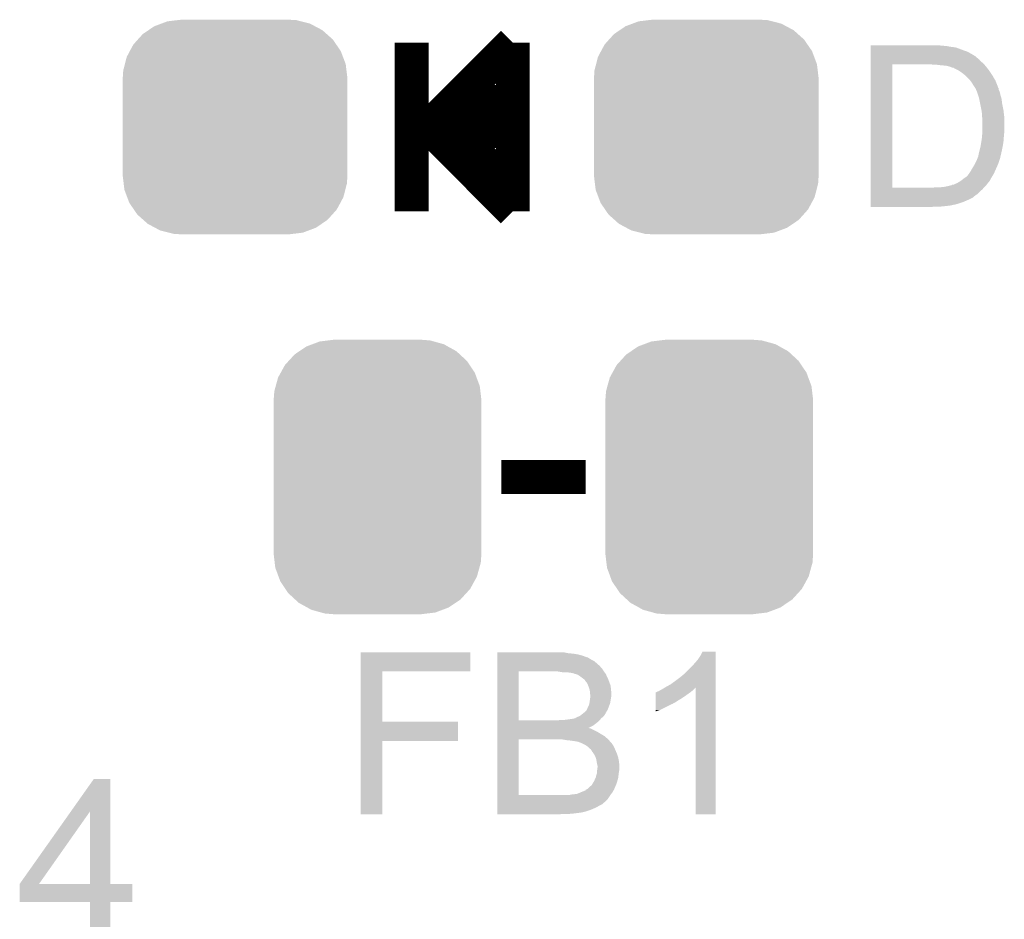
# Model space of a CAD drawing. Extents: x -0.05 to 0.95, y -0.15 to 2.1.
# Tile 22 of 51: x 0.45 to 0.69, y 0.76 to 0.97. Entities that reach past the tile are written whole.
import ezdxf

# ---------------------------------------------------------------- set-up
doc = ezdxf.new("R2010")
doc.units = 0
doc.layers.get('0').update_dxf_attribs({"linetype": 'CONTINUOUS'})
doc.layers.add('LTE_IOT_13_CLICK_V101A_GTO', color=11, linetype='CONTINUOUS')
doc.layers.add('LTE_IOT_13_CLICK_V101A_GTS', color=8, linetype='CONTINUOUS')

# ---------------------------------------------------------------- blocks, each defined once
blk = doc.blocks.new('CUSTOM_176')
for points in [[(-0.02055, 0.02296), (-0.01916, 0.0239), (0.02072, 0.02296), (0.01895, 0.0239)], [(-0.01916, 0.0239), (-0.0175, 0.02452), (0.01895, 0.0239), (0.01779, 0.02452)], [(-0.0175, 0.02452), (-0.01605, 0.02506), (0.01779, 0.02452), (0.01565, 0.02506)], [(-0.01605, 0.02506), (-0.01371, 0.02534), (0.01565, 0.02506), (0.01457, 0.02534)], [(-0.01371, 0.02534), (-0.01275, 0.02545), (0.01457, 0.02534), (0.01275, 0.02545)], [(-0.02307, 0.02075), (-0.02191, 0.02203), (0.0232, 0.02075), (0.02176, 0.02203)], [(-0.02191, 0.02203), (-0.02055, 0.02296), (0.02176, 0.02203), (0.02072, 0.02296)], [(-0.02497, 0.01801), (-0.02413, 0.01956), (0.02508, 0.01801), (0.02401, 0.01956)], [(-0.02413, 0.01956), (-0.02307, 0.02075), (0.02401, 0.01956), (0.0232, 0.02075)], [(-0.02615, 0.0149), (-0.0257, 0.01663), (0.02625, 0.0149), (0.0256, 0.01663)], [(-0.0257, 0.01663), (-0.02497, 0.01801), (0.0256, 0.01663), (0.02508, 0.01801)], [(-0.02653, 0.01342), (-0.02615, 0.0149), (0.02643, 0.01342), (0.02625, 0.0149)], [(-0.02665, 0.0116), (-0.02653, 0.01342), (0.02665, 0.0116), (0.02643, 0.01342)], [(-0.02665, -0.0116), (-0.02665, 0.0116), (0.02665, -0.0116), (0.02665, 0.0116)], [(-0.02643, -0.01342), (-0.02665, -0.0116), (0.02653, -0.01342), (0.02665, -0.0116)], [(-0.02625, -0.0149), (-0.02643, -0.01342), (0.02615, -0.0149), (0.02653, -0.01342)], [(-0.0256, -0.01663), (-0.02625, -0.0149), (0.0257, -0.01663), (0.02615, -0.0149)], [(-0.02508, -0.01801), (-0.0256, -0.01663), (0.02497, -0.01801), (0.0257, -0.01663)], [(-0.02401, -0.01956), (-0.02508, -0.01801), (0.02413, -0.01956), (0.02497, -0.01801)], [(-0.0232, -0.02075), (-0.02401, -0.01956), (0.02307, -0.02075), (0.02413, -0.01956)], [(-0.02176, -0.02203), (-0.0232, -0.02075), (0.02191, -0.02203), (0.02307, -0.02075)], [(-0.02072, -0.02296), (-0.02176, -0.02203), (0.02055, -0.02296), (0.02191, -0.02203)], [(-0.01895, -0.0239), (-0.02072, -0.02296), (0.01916, -0.0239), (0.02055, -0.02296)], [(-0.01779, -0.02452), (-0.01895, -0.0239), (0.0175, -0.02452), (0.01916, -0.0239)], [(-0.01565, -0.02506), (-0.01779, -0.02452), (0.01605, -0.02506), (0.0175, -0.02452)], [(-0.01457, -0.02534), (-0.01565, -0.02506), (0.01371, -0.02534), (0.01605, -0.02506)], [(-0.01275, -0.02545), (-0.01457, -0.02534), (0.01275, -0.02545), (0.01371, -0.02534)]]:
    blk.add_solid(points)
blk = doc.blocks.new('CUSTOM_193')
for points in [[(-0.01854, 0.02983), (-0.01688, 0.03095), (0.01871, 0.02983), (0.01668, 0.03095)], [(-0.01688, 0.03095), (-0.01548, 0.03148), (0.01668, 0.03095), (0.01575, 0.03148)], [(-0.01548, 0.03148), (-0.01371, 0.03214), (0.01575, 0.03148), (0.01336, 0.03214)], [(-0.01371, 0.03214), (-0.01173, 0.03238), (0.01336, 0.03214), (0.01249, 0.03238)], [(-0.01173, 0.03238), (-0.01035, 0.03255), (0.01249, 0.03238), (0.01035, 0.03255)], [(-0.02107, 0.02754), (-0.01968, 0.02906), (0.02119, 0.02754), (0.01954, 0.02906)], [(-0.01968, 0.02906), (-0.01854, 0.02983), (0.01954, 0.02906), (0.01871, 0.02983)], [(-0.02297, 0.02473), (-0.02196, 0.02656), (0.02308, 0.02473), (0.02185, 0.02656)], [(-0.02196, 0.02656), (-0.02107, 0.02754), (0.02185, 0.02656), (0.02119, 0.02754)], [(-0.02416, 0.02156), (-0.02359, 0.0236), (0.02425, 0.02156), (0.02349, 0.0236)], [(-0.02359, 0.0236), (-0.02297, 0.02473), (0.02349, 0.0236), (0.02308, 0.02473)], [(-0.02449, 0.02034), (-0.02416, 0.02156), (0.0244, 0.02034), (0.02425, 0.02156)], [(-0.02465, 0.0182), (-0.02449, 0.02034), (0.02465, 0.0182), (0.0244, 0.02034)], [(-0.02465, -0.0182), (-0.02465, 0.0182), (0.02465, -0.0182), (0.02465, 0.0182)], [(-0.0244, -0.02034), (-0.02465, -0.0182), (0.02449, -0.02034), (0.02465, -0.0182)], [(-0.02425, -0.02156), (-0.0244, -0.02034), (0.02415, -0.02156), (0.02449, -0.02034)], [(-0.02349, -0.0236), (-0.02425, -0.02156), (0.02359, -0.0236), (0.02415, -0.02156)], [(-0.02308, -0.02473), (-0.02349, -0.0236), (0.02297, -0.02473), (0.02359, -0.0236)], [(-0.02185, -0.02656), (-0.02308, -0.02473), (0.02196, -0.02656), (0.02297, -0.02473)], [(-0.02119, -0.02754), (-0.02185, -0.02656), (0.02107, -0.02754), (0.02196, -0.02656)], [(-0.01954, -0.02906), (-0.02119, -0.02754), (0.01968, -0.02906), (0.02107, -0.02754)], [(-0.01871, -0.02983), (-0.01954, -0.02906), (0.01854, -0.02983), (0.01968, -0.02906)], [(-0.01668, -0.03095), (-0.01871, -0.02983), (0.01688, -0.03095), (0.01854, -0.02983)], [(-0.01575, -0.03148), (-0.01668, -0.03095), (0.01548, -0.03148), (0.01688, -0.03095)], [(-0.01336, -0.03214), (-0.01575, -0.03148), (0.01371, -0.03214), (0.01548, -0.03148)], [(-0.01249, -0.03238), (-0.01336, -0.03214), (0.01173, -0.03238), (0.01371, -0.03214)], [(-0.01035, -0.03255), (-0.01249, -0.03238), (0.01035, -0.03255), (0.01173, -0.03238)]]:
    blk.add_solid(points)

msp = doc.modelspace()

# ---------------------------------------------------------------- linework, layer by layer
at = {"layer": 'LTE_IOT_13_CLICK_V101A_GTO', "const_width": 0.008}
for points in [[(0.5461, 0.925), (0.5461, 0.965)], [(0.5501, 0.945), (0.5701, 0.965)], [(0.5551, 0.95), (0.5701, 0.965)], [(0.5701, 0.925), (0.5701, 0.965)], [(0.5551, 0.945), (0.5651, 0.955)], [(0.5651, 0.94), (0.5651, 0.955)], [(0.5501, 0.945), (0.5701, 0.925)], [(0.5551, 0.945), (0.5701, 0.93)], [(0.5564, 0.9437), (0.5614, 0.9437)], [(0.5614, 0.9437), (0.5651, 0.94)], [(0.5674, 0.862), (0.5874, 0.862)]]:
    msp.add_lwpolyline(points, dxfattribs=at)
at = {"layer": 'LTE_IOT_13_CLICK_V101A_GTO'}
for points in [[(0.655, 0.9642), (0.655, 0.9644), (0.673, 0.9642), (0.6708, 0.9644)], [(0.655, 0.964), (0.655, 0.9642), (0.6741, 0.964), (0.673, 0.9642)], [(0.655, 0.9639), (0.655, 0.964), (0.675, 0.9639), (0.6741, 0.964)], [(0.655, 0.9638), (0.655, 0.9639), (0.6752, 0.9638), (0.6751, 0.9639)], [(0.655, 0.9639), (0.655, 0.9639), (0.6751, 0.9639), (0.675, 0.9639)], [(0.655, 0.9637), (0.655, 0.9638), (0.6756, 0.9637), (0.6754, 0.9638)], [(0.655, 0.9638), (0.655, 0.9638), (0.6754, 0.9638), (0.6752, 0.9638)], [(0.655, 0.9635), (0.655, 0.9637), (0.6762, 0.9635), (0.6756, 0.9637)], [(0.655, 0.9632), (0.655, 0.9635), (0.677, 0.9632), (0.6762, 0.9635)], [(0.655, 0.9629), (0.655, 0.9632), (0.6779, 0.9629), (0.677, 0.9632)], [(0.655, 0.9624), (0.655, 0.9629), (0.6788, 0.9624), (0.6779, 0.9629)], [(0.655, 0.9618), (0.655, 0.9624), (0.6798, 0.9618), (0.6788, 0.9624)], [(0.655, 0.9611), (0.655, 0.9618), (0.6806, 0.9611), (0.6798, 0.9618)], [(0.655, 0.961), (0.655, 0.9611), (0.6807, 0.961), (0.6806, 0.9611)], [(0.655, 0.9608), (0.655, 0.961), (0.6809, 0.9608), (0.6808, 0.961)], [(0.655, 0.961), (0.655, 0.961), (0.6808, 0.961), (0.6807, 0.961)], [(0.655, 0.9606), (0.655, 0.9608), (0.6811, 0.9606), (0.6809, 0.9608)], [(0.655, 0.9601), (0.655, 0.9606), (0.6817, 0.9601), (0.6811, 0.9606)], [(0.655, 0.9599), (0.655, 0.9601), (0.68188, 0.9599), (0.6817, 0.9601)], [(0.655, 0.9306), (0.655, 0.9599), (0.6601, 0.9306), (0.6601, 0.9599)], [(0.6697, 0.9598), (0.669, 0.9599), (0.68196, 0.9598), (0.68188, 0.9599)], [(0.6711, 0.9597), (0.6704, 0.9598), (0.68205, 0.9597), (0.68196, 0.9598)], [(0.6722, 0.9596), (0.6711, 0.9597), (0.68214, 0.9596), (0.68205, 0.9597)], [(0.6731, 0.9595), (0.6722, 0.9596), (0.68223, 0.9595), (0.68214, 0.9596)], [(0.6738, 0.9593), (0.6731, 0.9595), (0.6824, 0.9593), (0.68223, 0.9595)], [(0.6743, 0.9591), (0.6738, 0.9593), (0.68256, 0.9591), (0.6824, 0.9593)], [(0.6747, 0.959), (0.6746, 0.9591), (0.68263, 0.959), (0.68256, 0.9591)], [(0.6757, 0.9585), (0.6747, 0.959), (0.68302, 0.9585), (0.68263, 0.959)], [(0.67585, 0.9584), (0.6757, 0.9585), (0.6831, 0.9584), (0.68302, 0.9585)], [(0.6766, 0.9579), (0.67585, 0.9584), (0.68343, 0.9579), (0.6831, 0.9584)], [(0.6775, 0.9572), (0.6766, 0.9579), (0.6839, 0.9572), (0.68343, 0.9579)], [(0.6782, 0.9565), (0.6775, 0.9572), (0.68431, 0.9565), (0.6839, 0.9572)], [(0.67863, 0.956), (0.6782, 0.9565), (0.6846, 0.956), (0.68431, 0.9565)], [(0.6788, 0.9558), (0.67863, 0.956), (0.68468, 0.9558), (0.6846, 0.956)], [(0.6792, 0.9552), (0.6788, 0.9558), (0.68492, 0.9552), (0.68468, 0.9558)], [(0.6793, 0.955), (0.6792, 0.9552), (0.685, 0.955), (0.68492, 0.9552)], [(0.6794, 0.9549), (0.6793, 0.955), (0.68504, 0.9549), (0.685, 0.955)], [(0.6795, 0.9547), (0.6794, 0.9549), (0.68512, 0.9547), (0.68504, 0.9549)], [(0.67963, 0.9545), (0.6795, 0.9547), (0.6852, 0.9545), (0.68512, 0.9547)], [(0.6797, 0.9544), (0.67963, 0.9545), (0.6852, 0.9544), (0.6852, 0.9545)], [(0.6799, 0.9541), (0.6797, 0.9544), (0.6854, 0.9541), (0.6852, 0.9544)], [(0.68003, 0.9538), (0.6799, 0.9541), (0.6854, 0.9538), (0.6854, 0.9541)], [(0.6802, 0.9534), (0.68003, 0.9538), (0.6856, 0.9534), (0.6854, 0.9538)], [(0.68033, 0.953), (0.6802, 0.9534), (0.6857, 0.953), (0.6856, 0.9534)], [(0.6805, 0.9525), (0.68033, 0.953), (0.6858, 0.9525), (0.6857, 0.953)], [(0.6807, 0.9519), (0.6805, 0.9525), (0.686, 0.9519), (0.6858, 0.9525)], [(0.68082, 0.9513), (0.6807, 0.9519), (0.6861, 0.9513), (0.686, 0.9519)], [(0.68098, 0.9505), (0.68082, 0.9513), (0.6862, 0.9505), (0.6861, 0.9513)], [(0.68128, 0.949), (0.68098, 0.9505), (0.6865, 0.949), (0.6862, 0.9505)], [(0.6813, 0.9489), (0.68128, 0.949), (0.68651, 0.9489), (0.6865, 0.949)], [(0.6814, 0.9482), (0.6813, 0.9489), (0.68659, 0.9482), (0.68651, 0.9489)], [(0.6814, 0.9475), (0.6814, 0.9482), (0.68668, 0.9475), (0.68659, 0.9482)], [(0.68144, 0.9473), (0.6814, 0.9475), (0.6867, 0.9473), (0.68668, 0.9475)], [(0.6815, 0.947), (0.68144, 0.9473), (0.6867, 0.947), (0.6867, 0.9473)], [(0.6815, 0.9439), (0.6815, 0.947), (0.6867, 0.9439), (0.6867, 0.947)], [(0.68142, 0.9428), (0.68149, 0.9438), (0.6866, 0.9428), (0.6867, 0.9438)], [(0.68149, 0.9438), (0.6815, 0.9439), (0.6867, 0.9438), (0.6867, 0.9439)], [(0.6812, 0.9412), (0.68125, 0.9415), (0.68645, 0.9412), (0.6865, 0.9415)], [(0.68125, 0.9415), (0.6814, 0.9425), (0.6865, 0.9415), (0.68658, 0.9425)], [(0.6814, 0.9425), (0.68142, 0.9428), (0.68658, 0.9425), (0.6866, 0.9428)], [(0.6807, 0.9389), (0.681, 0.9401), (0.686, 0.9389), (0.68626, 0.9401)], [(0.681, 0.9401), (0.68104, 0.9403), (0.68626, 0.9401), (0.6863, 0.9403)], [(0.68104, 0.9403), (0.6812, 0.9412), (0.6863, 0.9403), (0.68645, 0.9412)], [(0.6798, 0.9364), (0.6801, 0.937), (0.6853, 0.9364), (0.6855, 0.937)], [(0.6801, 0.937), (0.68022, 0.9373), (0.6855, 0.937), (0.6856, 0.9373)], [(0.68022, 0.9373), (0.68026, 0.9374), (0.6856, 0.9373), (0.6856, 0.9374)], [(0.68026, 0.9374), (0.6803, 0.9375), (0.6856, 0.9374), (0.6857, 0.9375)], [(0.6803, 0.9375), (0.68034, 0.9376), (0.6857, 0.9375), (0.6857, 0.9376)], [(0.68034, 0.9376), (0.6805, 0.938), (0.6857, 0.9376), (0.68579, 0.938)], [(0.6805, 0.9382), (0.6806, 0.9384), (0.68584, 0.9382), (0.68588, 0.9384)], [(0.6805, 0.938), (0.6805, 0.9382), (0.68579, 0.938), (0.68584, 0.9382)], [(0.6806, 0.9386), (0.6807, 0.9389), (0.68593, 0.9386), (0.686, 0.9389)], [(0.6806, 0.9384), (0.6806, 0.9386), (0.68588, 0.9384), (0.68593, 0.9386)], [(0.6783, 0.9339), (0.6787, 0.9345), (0.6842, 0.9339), (0.68447, 0.9345)], [(0.6787, 0.9345), (0.6791, 0.9352), (0.68447, 0.9345), (0.68478, 0.9352)], [(0.6791, 0.9352), (0.67941, 0.9357), (0.68478, 0.9352), (0.685, 0.9357)], [(0.67941, 0.9357), (0.6796, 0.936), (0.685, 0.9357), (0.68513, 0.936)], [(0.6796, 0.936), (0.6798, 0.9364), (0.68513, 0.936), (0.6853, 0.9364)], [(0.676, 0.932), (0.6766, 0.9324), (0.6831, 0.932), (0.68332, 0.9324)], [(0.6766, 0.9324), (0.6771, 0.9328), (0.68332, 0.9324), (0.68354, 0.9328)], [(0.6771, 0.9328), (0.67725, 0.9329), (0.68354, 0.9328), (0.6836, 0.9329)], [(0.67725, 0.9329), (0.6777, 0.9332), (0.6836, 0.9329), (0.68378, 0.9332)], [(0.6777, 0.9332), (0.678, 0.9335), (0.68378, 0.9332), (0.68396, 0.9335)], [(0.678, 0.9335), (0.6783, 0.9339), (0.68396, 0.9335), (0.6842, 0.9339)], [(0.655, 0.9302), (0.655, 0.9306), (0.6815, 0.9302), (0.68183, 0.9306)], [(0.655, 0.9306), (0.655, 0.9306), (0.6696, 0.9306), (0.6601, 0.9306)], [(0.655, 0.9297), (0.655, 0.9302), (0.6809, 0.9297), (0.6815, 0.9302)], [(0.6696, 0.9306), (0.6704, 0.9307), (0.68183, 0.9306), (0.68192, 0.9307)], [(0.6714, 0.9307), (0.6724, 0.9308), (0.68192, 0.9307), (0.682, 0.9308)], [(0.6724, 0.9308), (0.6734, 0.931), (0.682, 0.9308), (0.6822, 0.931)], [(0.6734, 0.931), (0.6742, 0.9312), (0.6822, 0.931), (0.6824, 0.9312)], [(0.6742, 0.9312), (0.6743, 0.9313), (0.6824, 0.9312), (0.6825, 0.9313)], [(0.6746, 0.9313), (0.675, 0.9315), (0.6825, 0.9313), (0.68265, 0.9315)], [(0.675, 0.9315), (0.6755, 0.9317), (0.68265, 0.9315), (0.6828, 0.9317)], [(0.6755, 0.9317), (0.676, 0.932), (0.6828, 0.9317), (0.6831, 0.932)], [(0.655, 0.9291), (0.655, 0.9297), (0.6803, 0.9291), (0.6809, 0.9297)], [(0.655, 0.9286), (0.655, 0.9291), (0.6796, 0.9286), (0.6803, 0.9291)], [(0.655, 0.9283), (0.655, 0.9286), (0.6793, 0.9283), (0.6796, 0.9286)], [(0.655, 0.9278), (0.655, 0.9283), (0.6783, 0.9278), (0.6793, 0.9283)], [(0.655, 0.9272), (0.655, 0.9278), (0.6769, 0.9272), (0.6783, 0.9278)], [(0.655, 0.9269), (0.655, 0.9272), (0.676, 0.9269), (0.6769, 0.9272)], [(0.655, 0.9266), (0.655, 0.9269), (0.675, 0.9266), (0.676, 0.9269)], [(0.655, 0.9265), (0.655, 0.9266), (0.6745, 0.9265), (0.6747, 0.9266)], [(0.655, 0.9266), (0.655, 0.9266), (0.6747, 0.9266), (0.675, 0.9266)], [(0.655, 0.9264), (0.655, 0.9265), (0.674, 0.9264), (0.6745, 0.9265)], [(0.655, 0.9263), (0.655, 0.9264), (0.6732, 0.9263), (0.674, 0.9264)], [(0.655, 0.9262), (0.655, 0.9263), (0.6723, 0.9262), (0.6732, 0.9263)], [(0.655, 0.9261), (0.655, 0.9262), (0.6713, 0.9261), (0.6723, 0.9262)], [(0.655, 0.926), (0.655, 0.9261), (0.66881, 0.926), (0.6701, 0.9261)], [(0.6688, 0.926), (0.655, 0.926), (0.6688, 0.926), (0.66881, 0.926)], [(0.534, 0.8159), (0.534, 0.8204), (0.56, 0.8159), (0.56, 0.8204)], [(0.534, 0.8204), (0.534, 0.8204), (0.56, 0.8204), (0.534, 0.8204)], [(0.5664, 0.8202), (0.5664, 0.8204), (0.5833, 0.8202), (0.5823, 0.8204)], [(0.5664, 0.8201), (0.5664, 0.8202), (0.5844, 0.8201), (0.5833, 0.8202)], [(0.5664, 0.8199), (0.5664, 0.8201), (0.5856, 0.8199), (0.5844, 0.8201)], [(0.6146, 0.8196), (0.6151, 0.8206), (0.6182, 0.8196), (0.6182, 0.8206)], [(0.6151, 0.8206), (0.6151, 0.8206), (0.6182, 0.8206), (0.6151, 0.8206)], [(0.5664, 0.8196), (0.5664, 0.8199), (0.5867, 0.8196), (0.5856, 0.8199)], [(0.5664, 0.8192), (0.5664, 0.8196), (0.5878, 0.8192), (0.5867, 0.8196)], [(0.5664, 0.819), (0.5664, 0.8192), (0.5882, 0.819), (0.5879, 0.8192)], [(0.5664, 0.8192), (0.5664, 0.8192), (0.5879, 0.8192), (0.5878, 0.8192)], [(0.5664, 0.8187), (0.5664, 0.819), (0.5887, 0.8187), (0.5882, 0.819)], [(0.5664, 0.8184), (0.5664, 0.8187), (0.5893, 0.8184), (0.5887, 0.8187)], [(0.5664, 0.8179), (0.5664, 0.8184), (0.5899, 0.8179), (0.5893, 0.8184)], [(0.5664, 0.8172), (0.5664, 0.8179), (0.5907, 0.8172), (0.5899, 0.8179)], [(0.6126, 0.8171), (0.614, 0.8187), (0.6182, 0.8171), (0.6182, 0.8187)], [(0.614, 0.8187), (0.6146, 0.8196), (0.6182, 0.8187), (0.6182, 0.8196)], [(0.534, 0.804), (0.534, 0.8159), (0.5391, 0.804), (0.5391, 0.8159)], [(0.534, 0.8159), (0.534, 0.8159), (0.5391, 0.8159), (0.56, 0.8159)], [(0.5664, 0.8165), (0.5664, 0.8172), (0.5913, 0.8165), (0.5907, 0.8172)], [(0.5664, 0.8159), (0.5664, 0.8165), (0.5917, 0.8159), (0.5913, 0.8165)], [(0.5664, 0.8043), (0.5664, 0.8159), (0.5715, 0.8043), (0.5715, 0.8159)], [(0.5818, 0.8157), (0.5806, 0.8159), (0.59183, 0.8157), (0.5917, 0.8159)], [(0.5836, 0.8156), (0.5827, 0.8157), (0.5919, 0.8156), (0.59183, 0.8157)], [(0.5842, 0.8155), (0.5836, 0.8156), (0.592, 0.8155), (0.5919, 0.8156)], [(0.5846, 0.8154), (0.5842, 0.8155), (0.59207, 0.8154), (0.592, 0.8155)], [(0.5848, 0.8153), (0.5846, 0.8154), (0.59213, 0.8153), (0.59207, 0.8154)], [(0.5852, 0.8152), (0.5849, 0.8153), (0.5922, 0.8152), (0.59213, 0.8153)], [(0.6098, 0.8145), (0.6109, 0.8154), (0.6182, 0.8145), (0.6182, 0.8154)], [(0.6109, 0.8154), (0.6126, 0.8171), (0.6182, 0.8154), (0.6182, 0.8171)], [(0.5855, 0.8151), (0.5852, 0.8152), (0.59224, 0.8151), (0.5922, 0.8152)], [(0.5861, 0.8147), (0.5855, 0.8151), (0.5924, 0.8147), (0.59224, 0.8151)], [(0.5869, 0.8141), (0.5861, 0.8147), (0.5927, 0.8141), (0.5924, 0.8147)], [(0.5872, 0.8138), (0.5869, 0.8141), (0.59281, 0.8138), (0.5927, 0.8141)], [(0.5874, 0.8135), (0.5872, 0.8138), (0.59293, 0.8135), (0.59281, 0.8138)], [(0.5876, 0.8133), (0.5874, 0.8135), (0.593, 0.8133), (0.59293, 0.8135)], [(0.5879, 0.8127), (0.5876, 0.8133), (0.59323, 0.8127), (0.593, 0.8133)], [(0.6075, 0.8128), (0.6086, 0.8136), (0.6182, 0.8128), (0.6182, 0.8136)], [(0.6086, 0.8136), (0.6098, 0.8145), (0.6182, 0.8136), (0.6182, 0.8145)], [(0.58798, 0.8125), (0.5879, 0.8127), (0.5933, 0.8125), (0.59323, 0.8127)], [(0.5881, 0.8122), (0.58798, 0.8125), (0.59333, 0.8122), (0.5933, 0.8125)], [(0.5883, 0.8116), (0.5881, 0.8122), (0.59339, 0.8116), (0.59333, 0.8122)], [(0.58832, 0.8115), (0.5883, 0.8116), (0.5934, 0.8115), (0.59339, 0.8116)], [(0.5884, 0.8111), (0.58832, 0.8115), (0.59344, 0.8111), (0.5934, 0.8115)], [(0.5884, 0.8106), (0.5884, 0.8111), (0.5935, 0.8106), (0.59344, 0.8111)], [(0.5885, 0.8103), (0.5884, 0.8106), (0.5935, 0.8103), (0.5935, 0.8106)], [(0.604, 0.81), (0.604, 0.8109), (0.6109, 0.81), (0.61216, 0.8109)], [(0.6041, 0.8109), (0.6042, 0.811), (0.61216, 0.8109), (0.6123, 0.811)], [(0.6042, 0.811), (0.6044, 0.8111), (0.6123, 0.811), (0.61242, 0.8111)], [(0.6044, 0.8111), (0.6047, 0.8112), (0.61242, 0.8111), (0.61255, 0.8112)], [(0.6047, 0.8112), (0.605, 0.8114), (0.61255, 0.8112), (0.6128, 0.8114)], [(0.605, 0.8114), (0.6054, 0.8116), (0.6128, 0.8114), (0.613, 0.8116)], [(0.6054, 0.8116), (0.60607, 0.812), (0.613, 0.8116), (0.6134, 0.812)], [(0.60607, 0.812), (0.6064, 0.8122), (0.6182, 0.812), (0.6182, 0.8122)], [(0.60607, 0.812), (0.60607, 0.812), (0.6134, 0.812), (0.6135, 0.812)], [(0.6064, 0.8122), (0.6075, 0.8128), (0.6182, 0.8122), (0.6182, 0.8128)], [(0.6135, 0.782), (0.6135, 0.812), (0.6182, 0.782), (0.6182, 0.812)], [(0.5882, 0.808), (0.58827, 0.8084), (0.59305, 0.808), (0.5932, 0.8084)], [(0.58827, 0.8084), (0.58838, 0.8091), (0.5932, 0.8084), (0.5933, 0.8091)], [(0.58838, 0.8091), (0.5884, 0.8092), (0.5933, 0.8091), (0.59332, 0.8092)], [(0.5884, 0.8092), (0.58846, 0.8097), (0.59332, 0.8092), (0.5934, 0.8097)], [(0.58846, 0.8097), (0.5885, 0.81), (0.5934, 0.8097), (0.59346, 0.81)], [(0.5885, 0.8102), (0.5885, 0.8103), (0.5935, 0.8102), (0.5935, 0.8103)], [(0.5885, 0.81), (0.5885, 0.8102), (0.59346, 0.81), (0.5935, 0.8102)], [(0.604, 0.8094), (0.604, 0.81), (0.61, 0.8094), (0.6109, 0.81)], [(0.604, 0.8088), (0.604, 0.8094), (0.609, 0.8088), (0.61, 0.8094)], [(0.604, 0.8087), (0.604, 0.8088), (0.6089, 0.8087), (0.6089, 0.8088)], [(0.604, 0.8088), (0.604, 0.8088), (0.6089, 0.8088), (0.609, 0.8088)], [(0.604, 0.8085), (0.604, 0.8087), (0.6085, 0.8085), (0.6089, 0.8087)], [(0.604, 0.8082), (0.604, 0.8085), (0.608, 0.8082), (0.6085, 0.8085)], [(0.58672, 0.8059), (0.58685, 0.806), (0.5921, 0.8059), (0.5921, 0.806)], [(0.58685, 0.806), (0.5871, 0.8062), (0.5921, 0.806), (0.59223, 0.8062)], [(0.5871, 0.8062), (0.5876, 0.8067), (0.59223, 0.8062), (0.59254, 0.8067)], [(0.5876, 0.8067), (0.58765, 0.8068), (0.59254, 0.8067), (0.5926, 0.8068)], [(0.58765, 0.8068), (0.5877, 0.8069), (0.5926, 0.8068), (0.59264, 0.8069)], [(0.5877, 0.8069), (0.5878, 0.8072), (0.59264, 0.8069), (0.59275, 0.8072)], [(0.5878, 0.8072), (0.5882, 0.808), (0.59275, 0.8072), (0.59305, 0.808)], [(0.604, 0.8079), (0.604, 0.8082), (0.6073, 0.8079), (0.608, 0.8082)], [(0.604, 0.8067), (0.604, 0.8079), (0.6049, 0.8067), (0.6073, 0.8079)], [(0.604, 0.8064), (0.604, 0.8067), (0.604, 0.8064), (0.6049, 0.8067)], [(0.534, 0.7994), (0.534, 0.804), (0.5571, 0.7994), (0.5571, 0.804)], [(0.534, 0.804), (0.534, 0.804), (0.5571, 0.804), (0.5391, 0.804)], [(0.5664, 0.8042), (0.5664, 0.8043), (0.5906, 0.8042), (0.59068, 0.8043)], [(0.5664, 0.8043), (0.5664, 0.8043), (0.5809, 0.8043), (0.5715, 0.8043)], [(0.5664, 0.8036), (0.5664, 0.8042), (0.5899, 0.8036), (0.5906, 0.8042)], [(0.5664, 0.803), (0.5664, 0.8036), (0.5891, 0.803), (0.5899, 0.8036)], [(0.5809, 0.8043), (0.5816, 0.8044), (0.59068, 0.8043), (0.59077, 0.8044)], [(0.5824, 0.8044), (0.5832, 0.8045), (0.59077, 0.8044), (0.59085, 0.8045)], [(0.5832, 0.8045), (0.5846, 0.8047), (0.59085, 0.8045), (0.59102, 0.8047)], [(0.5846, 0.8047), (0.5847, 0.8048), (0.59102, 0.8047), (0.5911, 0.8048)], [(0.5849, 0.8048), (0.5852, 0.805), (0.5911, 0.8048), (0.59135, 0.805)], [(0.5852, 0.805), (0.5857, 0.8052), (0.59135, 0.805), (0.5916, 0.8052)], [(0.5857, 0.8052), (0.5861, 0.8054), (0.5916, 0.8052), (0.59175, 0.8054)], [(0.5861, 0.8054), (0.58635, 0.8056), (0.59175, 0.8054), (0.5919, 0.8056)], [(0.58635, 0.8056), (0.58672, 0.8059), (0.5919, 0.8056), (0.5921, 0.8059)], [(0.5664, 0.8025), (0.5664, 0.803), (0.5881, 0.8025), (0.5891, 0.803)], [(0.5664, 0.8024), (0.5664, 0.8025), (0.5883, 0.8024), (0.5882, 0.8025)], [(0.5664, 0.8025), (0.5664, 0.8025), (0.5882, 0.8025), (0.5881, 0.8025)], [(0.5664, 0.8023), (0.5664, 0.8024), (0.5887, 0.8023), (0.5884, 0.8024)], [(0.5664, 0.8024), (0.5664, 0.8024), (0.5884, 0.8024), (0.5883, 0.8024)], [(0.5664, 0.8016), (0.5664, 0.8023), (0.5901, 0.8016), (0.5887, 0.8023)], [(0.5664, 0.8011), (0.5664, 0.8016), (0.5909, 0.8011), (0.5901, 0.8016)], [(0.534, 0.782), (0.534, 0.7994), (0.5391, 0.782), (0.5391, 0.7994)], [(0.534, 0.7994), (0.534, 0.7994), (0.5391, 0.7994), (0.5571, 0.7994)], [(0.5664, 0.8005), (0.5664, 0.8011), (0.5919, 0.8005), (0.5909, 0.8011)], [(0.5664, 0.7998), (0.5664, 0.8005), (0.5927, 0.7998), (0.5919, 0.8005)], [(0.5664, 0.7866), (0.5664, 0.7998), (0.5715, 0.7866), (0.5715, 0.7998)], [(0.5827, 0.7996), (0.5816, 0.7998), (0.59288, 0.7996), (0.5927, 0.7998)], [(0.5837, 0.7995), (0.5827, 0.7996), (0.59297, 0.7995), (0.59288, 0.7996)], [(0.5851, 0.7993), (0.5837, 0.7995), (0.59314, 0.7993), (0.59297, 0.7995)], [(0.5856, 0.7992), (0.5851, 0.7993), (0.59323, 0.7992), (0.59314, 0.7993)], [(0.5858, 0.7991), (0.5856, 0.7992), (0.59332, 0.7991), (0.59323, 0.7992)], [(0.58637, 0.7989), (0.5859, 0.7991), (0.5935, 0.7989), (0.59332, 0.7991)], [(0.5866, 0.7988), (0.58637, 0.7989), (0.5936, 0.7988), (0.5935, 0.7989)], [(0.5872, 0.7985), (0.5866, 0.7988), (0.5938, 0.7985), (0.5936, 0.7988)], [(0.5878, 0.7981), (0.5872, 0.7985), (0.59404, 0.7981), (0.5938, 0.7985)], [(0.5879, 0.798), (0.5878, 0.7981), (0.5941, 0.798), (0.59404, 0.7981)], [(0.5882, 0.7977), (0.5879, 0.798), (0.59423, 0.7977), (0.5941, 0.798)], [(0.5886, 0.7974), (0.5882, 0.7977), (0.59436, 0.7974), (0.59423, 0.7977)], [(0.58867, 0.7973), (0.5886, 0.7974), (0.5944, 0.7973), (0.59436, 0.7974)], [(0.5888, 0.7971), (0.58867, 0.7973), (0.59449, 0.7971), (0.5944, 0.7973)], [(0.5889, 0.7969), (0.5888, 0.7971), (0.59458, 0.7969), (0.59449, 0.7971)], [(0.589, 0.7968), (0.5889, 0.7969), (0.59462, 0.7968), (0.59458, 0.7969)], [(0.58927, 0.7964), (0.589, 0.7968), (0.5948, 0.7964), (0.59462, 0.7968)], [(0.5894, 0.7962), (0.58927, 0.7964), (0.59487, 0.7962), (0.5948, 0.7964)], [(0.5897, 0.7956), (0.5894, 0.7962), (0.59507, 0.7956), (0.59487, 0.7962)], [(0.58973, 0.7955), (0.5897, 0.7956), (0.5951, 0.7955), (0.59507, 0.7956)], [(0.5899, 0.795), (0.58973, 0.7955), (0.59519, 0.795), (0.5951, 0.7955)], [(0.59, 0.7944), (0.5899, 0.795), (0.5953, 0.7944), (0.59519, 0.795)], [(0.5901, 0.7939), (0.59, 0.7944), (0.59534, 0.7939), (0.5953, 0.7944)], [(0.5902, 0.7935), (0.5901, 0.7939), (0.59537, 0.7935), (0.59534, 0.7939)], [(0.5901, 0.7925), (0.59013, 0.7927), (0.59536, 0.7925), (0.5954, 0.7927)], [(0.5901, 0.7922), (0.5901, 0.7925), (0.5953, 0.7922), (0.59536, 0.7925)], [(0.5901, 0.7918), (0.5901, 0.7922), (0.59524, 0.7918), (0.5953, 0.7922)], [(0.59013, 0.7927), (0.5902, 0.7932), (0.5954, 0.7927), (0.5954, 0.7932)], [(0.5902, 0.7932), (0.5902, 0.7935), (0.5954, 0.7932), (0.59537, 0.7935)], [(0.46526, 0.7827), (0.4707, 0.7904), (0.4746, 0.7827), (0.4746, 0.7904)], [(0.4707, 0.7904), (0.4707, 0.7904), (0.4746, 0.7904), (0.4707, 0.7904)], [(0.58886, 0.789), (0.5894, 0.7899), (0.5946, 0.789), (0.5949, 0.7899)], [(0.5894, 0.7899), (0.5895, 0.7901), (0.5949, 0.7899), (0.59495, 0.7901)], [(0.5895, 0.7901), (0.5896, 0.7904), (0.59495, 0.7901), (0.59503, 0.7904)], [(0.5896, 0.7904), (0.58975, 0.7907), (0.59503, 0.7904), (0.5951, 0.7907)], [(0.58975, 0.7907), (0.5898, 0.7908), (0.5951, 0.7907), (0.59511, 0.7908)], [(0.5898, 0.7908), (0.5899, 0.7913), (0.59511, 0.7908), (0.59518, 0.7913)], [(0.5899, 0.7913), (0.58998, 0.7915), (0.59518, 0.7913), (0.5952, 0.7915)], [(0.58998, 0.7915), (0.5901, 0.7918), (0.5952, 0.7915), (0.59524, 0.7918)], [(0.5855, 0.7869), (0.5864, 0.7873), (0.59348, 0.7869), (0.5938, 0.7873)], [(0.5864, 0.7873), (0.5874, 0.7877), (0.5938, 0.7873), (0.594, 0.7877)], [(0.5874, 0.7878), (0.5878, 0.788), (0.59407, 0.7878), (0.5942, 0.788)], [(0.5874, 0.7877), (0.5874, 0.7878), (0.594, 0.7877), (0.59407, 0.7878)], [(0.5878, 0.788), (0.5879, 0.7881), (0.5942, 0.788), (0.5942, 0.7881)], [(0.5879, 0.7881), (0.5884, 0.7886), (0.5942, 0.7881), (0.59442, 0.7886)], [(0.5884, 0.7886), (0.5888, 0.7889), (0.59442, 0.7886), (0.59456, 0.7889)], [(0.5888, 0.7889), (0.58886, 0.789), (0.59456, 0.7889), (0.5946, 0.789)], [(0.5664, 0.7856), (0.5664, 0.7866), (0.5926, 0.7856), (0.59327, 0.7866)], [(0.5664, 0.7866), (0.5664, 0.7866), (0.5836, 0.7866), (0.5715, 0.7866)], [(0.5664, 0.785), (0.5664, 0.7856), (0.592, 0.785), (0.5926, 0.7856)], [(0.5664, 0.7845), (0.5664, 0.785), (0.5914, 0.7845), (0.592, 0.785)], [(0.5836, 0.7866), (0.5841, 0.7867), (0.59327, 0.7866), (0.59333, 0.7867)], [(0.5846, 0.7867), (0.5848, 0.7868), (0.59333, 0.7867), (0.5934, 0.7868)], [(0.5851, 0.7868), (0.5855, 0.7869), (0.5934, 0.7868), (0.59348, 0.7869)], [(0.4531, 0.7655), (0.46526, 0.7827), (0.4577, 0.7655), (0.4698, 0.7827)], [(0.4698, 0.7655), (0.4698, 0.7827), (0.4746, 0.7655), (0.4746, 0.7827)], [(0.5664, 0.7844), (0.5664, 0.7845), (0.5913, 0.7844), (0.5914, 0.7845)], [(0.5664, 0.7841), (0.5664, 0.7844), (0.5907, 0.7841), (0.5913, 0.7844)], [(0.5664, 0.7838), (0.5664, 0.7841), (0.5902, 0.7838), (0.5907, 0.7841)], [(0.5664, 0.7835), (0.5664, 0.7838), (0.5896, 0.7835), (0.5902, 0.7838)], [(0.5664, 0.7832), (0.5664, 0.7835), (0.5889, 0.7832), (0.5896, 0.7835)], [(0.5664, 0.7829), (0.5664, 0.7832), (0.5881, 0.7829), (0.5889, 0.7832)], [(0.5664, 0.7826), (0.5664, 0.7829), (0.5872, 0.7826), (0.5881, 0.7829)], [(0.5664, 0.7825), (0.5664, 0.7826), (0.5867, 0.7825), (0.5871, 0.7826)], [(0.5664, 0.7824), (0.5664, 0.7825), (0.5862, 0.7824), (0.5867, 0.7825)], [(0.5664, 0.7822), (0.5664, 0.7824), (0.5846, 0.7822), (0.5862, 0.7824)], [(0.5664, 0.7821), (0.5664, 0.7822), (0.5835, 0.7821), (0.5846, 0.7822)], [(0.5664, 0.782), (0.5664, 0.7821), (0.58101, 0.782), (0.5823, 0.7821)], [(0.581, 0.782), (0.5664, 0.782), (0.581, 0.782), (0.58101, 0.782)], [(0.4531, 0.7612), (0.4531, 0.7655), (0.4798, 0.7612), (0.4798, 0.7655)], [(0.4531, 0.7655), (0.4531, 0.7655), (0.4798, 0.7655), (0.4746, 0.7655)], [(0.4531, 0.7655), (0.4531, 0.7655), (0.4698, 0.7655), (0.46778, 0.7655)], [(0.4531, 0.7655), (0.4531, 0.7655), (0.46778, 0.7655), (0.4577, 0.7655)], [(0.4698, 0.752), (0.4698, 0.7612), (0.4746, 0.752), (0.4746, 0.7612)], [(0.4698, 0.7612), (0.4698, 0.7612), (0.4746, 0.7612), (0.4798, 0.7612)]]:
    msp.add_solid(points, dxfattribs=at)

# ---------------------------------------------------------------- block references
at = {"layer": 'LTE_IOT_13_CLICK_V101A_GTS'}
for name, p in [('CUSTOM_176', (0.5042, 0.945)), ('CUSTOM_176', (0.616, 0.945)), ('CUSTOM_193', (0.538, 0.862)), ('CUSTOM_193', (0.6167, 0.862))]:
    msp.add_blockref(name, p, dxfattribs=at)

doc.saveas('drawing.dxf')
